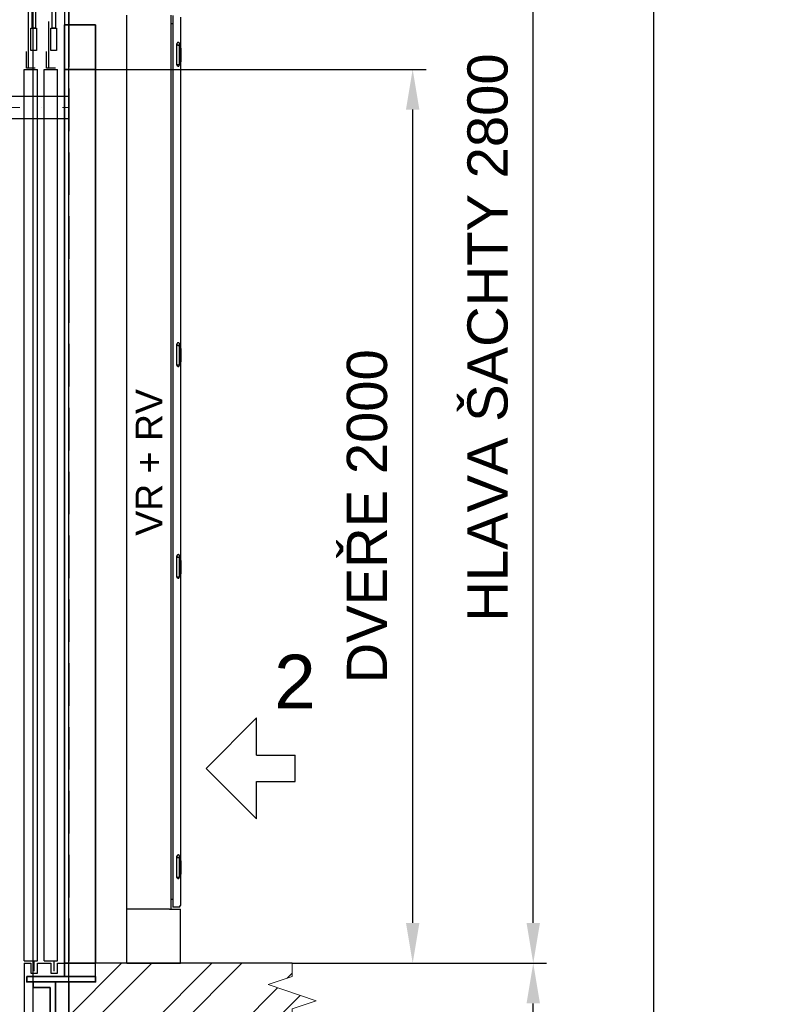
# Model space of a CAD drawing. Header units: millimetres. Extents: x 132157 to 155303, y 33763 to 45643.
# Tile 66 of 256: x 141313 to 142443, y 38688 to 40157. Entities that reach past the tile are written whole.
import ezdxf

# ---------------------------------------------------------------- set-up
doc = ezdxf.new("R2010")
doc.units = ezdxf.units.MM
doc.header["$LTSCALE"] = 20
doc.header["$PDMODE"] = 35
doc.header["$PDSIZE"] = 10
doc.linetypes.add('ČERCHOVANÁ2', pattern=[12.7, 6.35, -3.175, 0, -3.175])
doc.linetypes.add('ČÁRKOVANÁ2', pattern=[9.525, 6.35, -3.175])
for name, color, linetype in [('KABINA', 5, 'Continuous'), ('KOTY', 7, 'Continuous'), ('POPISKY', 6, 'Continuous'), ('PROTIVÁHA', 30, 'Continuous'), ('PŘEJEZD', 7, 'ČÁRKOVANÁ2'), ('ZDI', 3, 'Continuous')]:
    doc.layers.add(name, color=color, linetype=linetype)
for name, color, linetype, lineweight in [('OSY', 1, 'ČERCHOVANÁ2', 9), ('RÁM', 4, 'Continuous', 35), ('SLABA', 7, 'Continuous', 9), ('ŠRAFY', 7, 'Continuous', 9)]:
    doc.layers.add(name, color=color, linetype=linetype, lineweight=lineweight)
doc.styles.add('MSPR_TXT', font='arial.ttf')
doc.styles.get("Standard").update_dxf_attribs({"font": 'arial.ttf'})
doc.dimstyles.get("Standard").update_dxf_attribs({"dimscale": 20, "dimtxt": 3, "dimasz": 3, "dimexe": 1, "dimexo": 0, "dimgap": 1.5, "dimtad": 1, "dimdsep": 46, "dimtxsty": 'Standard', "dimcen": 0, "dimdle": 1, "dimclrd": 256, "dimclre": 256, "dimclrt": 256, "dimaunit": 1, "dimadec": 0, "dimazin": 0, "dimtfac": 0.6, "dimtmove": 0, "dimatfit": 3, "dimfxl": 0, "dimtolj": 1, "dimarcsym": 0})

# ---------------------------------------------------------------- blocks, each defined once
blk = doc.blocks.new('*D518')
at = {"layer": 'Defpoints', "color": 0, "ltscale": 0.5}
for p in [(141426.5, 40082.6), (141899.8, 40082.6), (141719.8, 38749.3)]:
    blk.add_point(p, dxfattribs=at)
at = {"layer": 'KOTY', "lineweight": -2, "ltscale": 0.5}
for p, q in [((141426.5, 40082.6), (141919.8, 40082.6)), ((141899.8, 38809.3), (141899.8, 40022.6)), ((141719.8, 38749.3), (141919.8, 38749.3))]:
    blk.add_line(p, q, dxfattribs=at)
at = {"layer": 'KOTY', "ltscale": 0.5}
for points in [[(141889.8, 40022.6), (141909.8, 40022.6), (141899.8, 40082.6)], [(141889.8, 38809.3), (141909.8, 38809.3), (141899.8, 38749.3)]]:
    blk.add_solid(points, dxfattribs=at)
at = {"layer": 'KOTY', "ltscale": 0.5, "insert": (141831.9, 39415.9), "char_height": 60, "attachment_point": 5, "rotation": 90}
blk.add_mtext('\\A1;DVEŘE 2000', dxfattribs=at)
blk = doc.blocks.new('*D594')
at = {"layer": 'Defpoints', "color": 0, "ltscale": 0.5}
for p in [(141719.8, 38749.3), (142079.8, 38749.3), (141719.8, 35009.3)]:
    blk.add_point(p, dxfattribs=at)
at = {"layer": 'KOTY', "lineweight": -2, "ltscale": 0.5}
for p, q in [((141719.8, 38749.3), (142099.8, 38749.3)), ((142079.8, 35069.3), (142079.8, 38689.3)), ((141719.8, 35009.3), (142099.8, 35009.3))]:
    blk.add_line(p, q, dxfattribs=at)
at = {"layer": 'KOTY', "ltscale": 0.5}
for points in [[(142069.8, 38689.3), (142089.8, 38689.3), (142079.8, 38749.3)], [(142069.8, 35069.3), (142089.8, 35069.3), (142079.8, 35009.3)]]:
    blk.add_solid(points, dxfattribs=at)
at = {"layer": 'KOTY', "ltscale": 0.5, "insert": (142019.2, 36879.3), "char_height": 60, "attachment_point": 5, "rotation": 90}
blk.add_mtext('\\A1;ZDVIH 5610', dxfattribs=at)
blk = doc.blocks.new('*D519')
at = {"layer": 'Defpoints', "color": 0, "ltscale": 0.5}
for p in [(141582.7, 40615.9), (142079.8, 40615.9), (141719.8, 38749.3)]:
    blk.add_point(p, dxfattribs=at)
at = {"layer": 'KOTY', "lineweight": -2, "ltscale": 0.5}
for p, q in [((141582.7, 40615.9), (142099.8, 40615.9)), ((142079.8, 38809.3), (142079.8, 40555.9)), ((141719.8, 38749.3), (142099.8, 38749.3))]:
    blk.add_line(p, q, dxfattribs=at)
at = {"layer": 'KOTY', "ltscale": 0.5}
for points in [[(142069.8, 40555.9), (142089.8, 40555.9), (142079.8, 40615.9)], [(142069.8, 38809.3), (142089.8, 38809.3), (142079.8, 38749.3)]]:
    blk.add_solid(points, dxfattribs=at)
at = {"layer": 'KOTY', "ltscale": 0.5, "insert": (142011.9, 39682.6), "char_height": 60, "attachment_point": 5, "rotation": 90}
blk.add_mtext('\\A1;HLAVA ŠACHTY 2800', dxfattribs=at)
blk = doc.blocks.new('*D520')
at = {"layer": 'Defpoints', "color": 0, "ltscale": 0.5}
for p in [(141487.1, 40615.9), (142259.8, 40615.9), (141386.5, 34309.3)]:
    blk.add_point(p, dxfattribs=at)
at = {"layer": 'KOTY', "lineweight": -2, "ltscale": 0.5}
for p, q in [((141487.1, 40615.9), (142279.8, 40615.9)), ((142259.8, 34369.3), (142259.8, 40555.9)), ((141386.5, 34309.3), (142279.8, 34309.3))]:
    blk.add_line(p, q, dxfattribs=at)
at = {"layer": 'KOTY', "ltscale": 0.5}
for points in [[(142249.8, 40555.9), (142269.8, 40555.9), (142259.8, 40615.9)], [(142249.8, 34369.3), (142269.8, 34369.3), (142259.8, 34309.3)]]:
    blk.add_solid(points, dxfattribs=at)
at = {"layer": 'KOTY', "ltscale": 0.5, "insert": (142191.8, 37462.6), "char_height": 60, "attachment_point": 5, "rotation": 90}
blk.add_mtext('\\A1;CELKOVÁ VÝŠKA ŠACHTY 9460', dxfattribs=at)
blk = doc.blocks.new('*D609')
at = {"layer": 'Defpoints', "color": 0, "ltscale": 0.5}
for p in [(142481.4, 39104.5), (143531.4, 39104.5), (143971.4, 36297.2)]:
    blk.add_point(p, dxfattribs=at)
at = {"layer": 'KOTY', "lineweight": -2, "ltscale": 0.5}
for p, q in [((143531.4, 39104.5), (142461.4, 39104.5)), ((142481.4, 36357.2), (142481.4, 39044.5)), ((143971.4, 36297.2), (142461.4, 36297.2))]:
    blk.add_line(p, q, dxfattribs=at)
at = {"layer": 'KOTY', "ltscale": 0.5}
for points in [[(142471.4, 39044.5), (142491.4, 39044.5), (142481.4, 39104.5)], [(142471.4, 36357.2), (142491.4, 36357.2), (142481.4, 36297.2)]]:
    blk.add_solid(points, dxfattribs=at)
at = {"layer": 'KOTY', "ltscale": 0.5, "insert": (142413.3, 37700.9), "char_height": 60, "attachment_point": 5, "rotation": 90}
blk.add_mtext('\\A1;PROTIVÁHA 2807', dxfattribs=at)
blk = doc.blocks.new('*U220')
at = {"layer": 'OSY', "ltscale": 0.5}
blk.add_line((-576.7, 0), (576.7, 0), dxfattribs=at)
at = {"layer": 'PROTIVÁHA', "ltscale": 0.5}
for p, q in [((-576.7, 16.7), (576.7, 16.7)), ((-576.7, -16.7), (576.7, -16.7))]:
    blk.add_line(p, q, dxfattribs=at)

msp = doc.modelspace()

# ---------------------------------------------------------------- hatches: boundary and pattern name
at = {"layer": 'ŠRAFY', "ltscale": 0.5}
h = msp.add_hatch(dxfattribs=at)
h.set_pattern_fill('ANSI32', color=256, scale=10)
h.set_pattern_definition([(45, (65234.76, 32025.82), (-67.35192, 67.35192), []), (45, (65279.66, 32025.82), (-67.35192, 67.35192), [])])
h.paths.add_polyline_path([(141553.1698, 38615.9255), (141719.8365, 38615.9255), (141719.8365, 38681.1793), (141755.7872, 38693.2447), (141683.8857, 38717.3754), (141719.8365, 38729.4408), (141719.8365, 38749.2588), (141426.5031, 38749.2588), (141426.5031, 38721.2587), (141386.5031, 38721.2587), (141386.5031, 38506.5885), (141386.5031, 38292.5917), (141553.1698, 38292.5917)])

# ---------------------------------------------------------------- linework, layer by layer
at = {"layer": 'KABINA', "flags": 128}
for points in [[(141379.8365, 40259.2584), (141379.8365, 40149.2584)], [(141326.5031, 40085.9242), (141326.5031, 40212.5917)], [(141336.8881, 40177.5917), (141336.8881, 40144.2584), (141331.8881, 40144.2584), (141331.8881, 40177.5917), (141336.8881, 40177.5917)], [(141366.8864, 40177.5917), (141366.8864, 40144.2584), (141361.8864, 40144.2584), (141361.8864, 40177.5917), (141366.8864, 40177.5917)], [(141356.5015, 40085.9242), (141356.5015, 40154.2584)], [(141336.5031, 40084.2584), (141323.1698, 40084.2584), (141323.1698, 40109.2584)], [(141366.5015, 40084.2584), (141353.1682, 40084.2584), (141353.1682, 40109.2584)], [(141319.8365, 38752.5921), (141339.8365, 38752.5921)], [(141319.8365, 38749.2588), (141319.8365, 38569.2588), (141336.5031, 38552.5921)], [(141319.8365, 38749.2588), (141329.8365, 38749.2588), (141329.8365, 38734.2588), (141339.8365, 38734.2588), (141339.8365, 38749.2588), (141359.8365, 38749.2588), (141359.8365, 38734.2588), (141369.8365, 38734.2588), (141369.8365, 38749.2588), (141379.8365, 38749.2588)], [(141334.8365, 38737.5921), (141334.8365, 38752.5921)], [(141349.8381, 38752.5921), (141369.8365, 38752.5921)], [(141364.8365, 38737.5921), (141364.8365, 38752.5921)]]:
    msp.add_lwpolyline(points, dxfattribs=at)
at = {"layer": 'KOTY', "flags": 128}
for points in [[(141338.1698, 40144.2567), (141338.1698, 40110.9234), (141329.8365, 40110.9234), (141329.8365, 40144.2567), (141338.1698, 40144.2567)], [(141368.1682, 40144.2567), (141368.1682, 40110.9234), (141359.8348, 40110.9234), (141359.8348, 40144.2567), (141368.1682, 40144.2567)], [(141319.8365, 39927.9272), (141319.8365, 40082.5917)], [(141319.8365, 40082.5917), (141339.8381, 40082.5917)], [(141339.8365, 39927.9272), (141339.8381, 40082.5917)], [(141349.8365, 39927.9272), (141349.8381, 40082.5917)], [(141349.8381, 40082.5917), (141369.8365, 40082.5917)], [(141369.8365, 39927.9272), (141369.8365, 40082.5917)], [(141319.8365, 38752.5921), (141319.8365, 39927.9272)], [(141339.8365, 38752.5921), (141339.8365, 39927.9272)], [(141349.8381, 38752.5921), (141349.8365, 39927.9272)], [(141369.8365, 38752.5921), (141369.8365, 39927.9272)]]:
    msp.add_lwpolyline(points, dxfattribs=at)
at = {"layer": 'POPISKY', "ltscale": 0.5}
for p, q in [((141473.1698, 38749.2588), (141473.1698, 40163.4255)), ((141539.5031, 38830.0921), (141539.5031, 40163.4255)), ((141541.8365, 40163.0588), (141541.8365, 38833.8921)), ((141553.1698, 40160.5655), (141553.1698, 38835.5521)), ((141541.8365, 40150.6655), (141539.5031, 40150.6655)), ((141547.8365, 40089.7682), (141547.8365, 40120.7921)), ((141551.8365, 40089.7682), (141551.8365, 40120.7921)), ((141553.1698, 40114.1255), (141554.1698, 40114.1255)), ((141554.1698, 40094.1255), (141554.1698, 40114.1255)), ((141549.1698, 40087.4588), (141547.8365, 40089.7682)), ((141547.8365, 40089.7682), (141551.8365, 40089.7682)), ((141549.1698, 40087.4588), (141550.5031, 40087.4588)), ((141550.5031, 40087.4588), (141551.8364, 40089.7682)), ((141553.1698, 40094.1255), (141554.1698, 40094.1255)), ((141547.8365, 39641.7682), (141547.8365, 39672.7921)), ((141551.8365, 39641.7682), (141551.8365, 39672.7921)), ((141553.1698, 39666.1255), (141554.1698, 39666.1255)), ((141554.1698, 39646.1255), (141554.1698, 39666.1255)), ((141553.1698, 39646.1255), (141554.1698, 39646.1255)), ((141549.1698, 39639.4588), (141547.8365, 39641.7682)), ((141547.8365, 39641.7682), (141551.8365, 39641.7682)), ((141549.1698, 39639.4588), (141550.5031, 39639.4588)), ((141550.5031, 39639.4588), (141551.8364, 39641.7682)), ((141547.8365, 39325.7682), (141547.8365, 39356.7921)), ((141551.8365, 39325.7682), (141551.8365, 39356.7921)), ((141553.1698, 39350.1255), (141554.1698, 39350.1255)), ((141554.1698, 39330.1255), (141554.1698, 39350.1255)), ((141547.8365, 39325.7682), (141551.8365, 39325.7682)), ((141549.1698, 39323.4588), (141547.8365, 39325.7682)), ((141549.1698, 39323.4588), (141550.5031, 39323.4588)), ((141550.5031, 39323.4588), (141551.8364, 39325.7682)), ((141553.1698, 39330.1255), (141554.1698, 39330.1255)), ((141547.8365, 38877.7682), (141547.8365, 38908.7921)), ((141551.8365, 38877.7682), (141551.8365, 38908.7921)), ((141553.1698, 38902.1255), (141554.1698, 38902.1255)), ((141554.1698, 38882.1255), (141554.1698, 38902.1255)), ((141553.1698, 38882.1255), (141554.1698, 38882.1255)), ((141547.8365, 38877.7682), (141551.8365, 38877.7682)), ((141549.1698, 38875.4588), (141547.8365, 38877.7682)), ((141549.1698, 38875.4588), (141550.5031, 38875.4588)), ((141550.5031, 38875.4588), (141551.8364, 38877.7682)), ((141541.8365, 38844.2588), (141539.5031, 38844.2588)), ((141537.0098, 38830.0921), (141473.1698, 38830.0921)), ((141537.0098, 38830.0921), (141553.1698, 38830.0921)), ((141541.8365, 38833.8921), (141541.8365, 38833.0588)), ((141550.6765, 38833.0588), (141541.8365, 38833.0588)), ((141553.1698, 38749.2588), (141553.1698, 38830.0921)), ((141473.1698, 38749.2588), (141553.1698, 38749.2588))]:
    msp.add_line(p, q, dxfattribs=at)
at = {"layer": 'POPISKY'}
for p, q in [((141591.7078, 39039.936), (141666.8973, 39115.1254)), ((141666.8973, 39059.4638), (141666.8973, 39115.1294)), ((141666.8973, 39059.4638), (141724.5599, 39059.4608)), ((141724.5599, 39020.4121), (141724.5599, 39059.4608)), ((141591.7078, 39039.936), (141666.8973, 38964.7466)), ((141666.8973, 38964.7466), (141666.8973, 39020.4121)), ((141666.8973, 39020.4121), (141724.5599, 39020.4121))]:
    msp.add_line(p, q, dxfattribs=at)
at = {"layer": 'POPISKY', "ltscale": 0.5}
msp.add_arc((141550.6765, 38835.5521), 2.4933, 270, 0, dxfattribs=at)
for points in [[(141549.8365, 40122.724), (141549.6872, 40122.724), (141549.3883, 40122.6916), (141548.9626, 40122.5479), (141548.5803, 40122.3163), (141548.2607, 40122.0081), (141548.0199, 40121.6386), (141547.8703, 40121.2264), (141547.8196, 40120.7921), (141547.8703, 40120.3579), (141548.0199, 40119.9456), (141548.2607, 40119.5762), (141548.5803, 40119.268), (141548.9626, 40119.0364), (141549.3883, 40118.8927), (141549.6872, 40118.8603), (141549.8365, 40118.8603)], [(141549.8365, 40118.8603), (141549.9857, 40118.8603), (141550.2847, 40118.8927), (141550.7103, 40119.0364), (141551.0926, 40119.268), (141551.4122, 40119.5762), (141551.653, 40119.9456), (141551.8026, 40120.3579), (141551.8534, 40120.7921), (141551.8026, 40121.2264), (141551.653, 40121.6386), (141551.4122, 40122.0081), (141551.0926, 40122.3163), (141550.7103, 40122.5479), (141550.2847, 40122.6916), (141549.9857, 40122.724), (141549.8365, 40122.724)], [(141549.8365, 39674.724), (141549.6872, 39674.724), (141549.3883, 39674.6916), (141548.9626, 39674.5479), (141548.5803, 39674.3163), (141548.2607, 39674.0081), (141548.0199, 39673.6386), (141547.8703, 39673.2264), (141547.8196, 39672.7921), (141547.8703, 39672.3579), (141548.0199, 39671.9456), (141548.2607, 39671.5762), (141548.5803, 39671.268), (141548.9626, 39671.0364), (141549.3883, 39670.8927), (141549.6872, 39670.8603), (141549.8365, 39670.8603)], [(141549.8365, 39670.8603), (141549.9857, 39670.8603), (141550.2847, 39670.8927), (141550.7103, 39671.0364), (141551.0926, 39671.268), (141551.4122, 39671.5762), (141551.653, 39671.9456), (141551.8026, 39672.3579), (141551.8534, 39672.7921), (141551.8026, 39673.2264), (141551.653, 39673.6386), (141551.4122, 39674.0081), (141551.0926, 39674.3163), (141550.7103, 39674.5479), (141550.2847, 39674.6916), (141549.9857, 39674.724), (141549.8365, 39674.724)], [(141549.8365, 39358.724), (141549.6872, 39358.724), (141549.3883, 39358.6916), (141548.9626, 39358.5479), (141548.5803, 39358.3163), (141548.2607, 39358.0081), (141548.0199, 39357.6386), (141547.8703, 39357.2264), (141547.8196, 39356.7921), (141547.8703, 39356.3579), (141548.0199, 39355.9456), (141548.2607, 39355.5762), (141548.5803, 39355.268), (141548.9626, 39355.0364), (141549.3883, 39354.8927), (141549.6872, 39354.8603), (141549.8365, 39354.8603)], [(141549.8365, 39354.8603), (141549.9857, 39354.8603), (141550.2847, 39354.8927), (141550.7103, 39355.0364), (141551.0926, 39355.268), (141551.4122, 39355.5762), (141551.653, 39355.9456), (141551.8026, 39356.3579), (141551.8534, 39356.7921), (141551.8026, 39357.2264), (141551.653, 39357.6386), (141551.4122, 39358.0081), (141551.0926, 39358.3163), (141550.7103, 39358.5479), (141550.2847, 39358.6916), (141549.9857, 39358.724), (141549.8365, 39358.724)], [(141549.8365, 38910.724), (141549.6872, 38910.724), (141549.3883, 38910.6916), (141548.9626, 38910.5479), (141548.5803, 38910.3163), (141548.2607, 38910.0081), (141548.0199, 38909.6386), (141547.8703, 38909.2264), (141547.8196, 38908.7921), (141547.8703, 38908.3579), (141548.0199, 38907.9456), (141548.2607, 38907.5762), (141548.5803, 38907.268), (141548.9626, 38907.0364), (141549.3883, 38906.8927), (141549.6872, 38906.8603), (141549.8365, 38906.8603)], [(141549.8365, 38906.8603), (141549.9857, 38906.8603), (141550.2847, 38906.8927), (141550.7103, 38907.0364), (141551.0926, 38907.268), (141551.4122, 38907.5762), (141551.653, 38907.9456), (141551.8026, 38908.3579), (141551.8534, 38908.7921), (141551.8026, 38909.2264), (141551.653, 38909.6386), (141551.4122, 38910.0081), (141551.0926, 38910.3163), (141550.7103, 38910.5479), (141550.2847, 38910.6916), (141549.9857, 38910.724), (141549.8365, 38910.724)]]:
    msp.add_open_spline(points, degree=3, knots=[0, 0, 0, 0, 0.072630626, 0.145025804, 0.216994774, 0.288428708, 0.35932357, 0.429783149, 0.5, 0.570216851, 0.64067643, 0.711571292, 0.783005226, 0.854974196, 0.927369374, 1, 1, 1, 1], dxfattribs=at)
at = {"layer": 'PROTIVÁHA', "ltscale": 0.5}
for p, q in [((141333.1732, 34309.2588), (141333.1732, 40699.2588)), ((141386.5031, 34309.2588), (141386.5031, 40699.2588))]:
    msp.add_line(p, q, dxfattribs=at)
at = {"layer": 'PŘEJEZD', "ltscale": 0.5}
msp.add_line((141386.5031, 40149.2584), (141386.5031, 38721.2587), dxfattribs=at)
at = {"layer": 'RÁM'}
for p, q in [((141426.5031, 40149.2584), (141379.8365, 40149.2584)), ((141426.5031, 38749.2588), (141426.5031, 40149.2584)), ((141333.1698, 38721.2587), (141333.1698, 38713.2587)), ((141333.1698, 38721.2587), (141366.5031, 38721.2587)), ((141366.5031, 38721.2587), (141366.5031, 38587.9254)), ((141333.1698, 38713.2587), (141358.5031, 38713.2587)), ((141358.5031, 38587.9254), (141358.5031, 38713.2587))]:
    msp.add_line(p, q, dxfattribs=at)
at = {"layer": 'RÁM', "flags": 128}
for points in [[(141426.5031, 40082.5909), (141379.8365, 40082.5909), (141379.8365, 40149.2584)], [(141379.8365, 40082.5909), (141379.8365, 39927.9272)], [(141379.8365, 39927.9272), (141379.8365, 38729.2588)], [(141379.8365, 38749.2588), (141426.5031, 38749.2588)], [(141426.5031, 38729.2588), (141426.5031, 38721.2587), (141323.8365, 38721.2587), (141323.8365, 38729.2588)], [(141323.8365, 38729.2588), (141426.5031, 38729.2588)]]:
    msp.add_lwpolyline(points, dxfattribs=at)
at = {"layer": 'SLABA', "ltscale": 0.5}
msp.add_lwpolyline([(141719.8365, 38749.2588), (141719.8365, 38729.4408), (141683.8857, 38717.3754), (141755.7872, 38693.2447), (141719.8365, 38681.1793), (141719.8365, 38615.9255)], dxfattribs=at)
msp.add_lwpolyline([(141719.8365, 38749.2588), (141719.8365, 38729.4408), (141683.8857, 38717.3754), (141755.7872, 38693.2447), (141719.8365, 38681.1793), (141719.8365, 38615.9255)], dxfattribs=at)
at = {"layer": 'ZDI', "ltscale": 0.5}
for p, q in [((141386.5031, 41017.9255), (141386.5031, 40149.2584)), ((141426.5031, 38721.2587), (141426.5031, 38749.2588)), ((141426.5031, 38721.2587), (141426.5031, 38749.2588)), ((141386.5031, 38721.2587), (141386.5031, 38279.2584)), ((141386.5031, 38721.2587), (141426.5031, 38721.2587)), ((141386.5031, 38721.2587), (141386.5031, 38506.5885)), ((141386.5031, 38721.2587), (141426.5031, 38721.2587))]:
    msp.add_line(p, q, dxfattribs=at)
at = {"layer": 'ZDI', "linetype": 'Continuous', "ltscale": 0.5}
msp.add_line((141719.8365, 38749.2588), (141426.5031, 38749.2588), dxfattribs=at)
msp.add_line((141719.8365, 38749.2588), (141426.5031, 38749.2588), dxfattribs=at)

# ---------------------------------------------------------------- block references
at = {"layer": 'OSY', "color": 0, "linetype": 'ByBlock', "lineweight": -2}
msp.add_blockref('*U220', (140809.8365, 40025.9255), dxfattribs=at)

# ---------------------------------------------------------------- texts
at = {"layer": 'POPISKY', "ltscale": 0.5, "insert": (141506.3365, 39496.3421), "char_height": 40, "width": 1332.5, "attachment_point": 5, "rotation": 90, "style": 'MSPR_TXT'}
msp.add_mtext('VR + RV', dxfattribs=at)
at = {"layer": 'POPISKY', "ltscale": 0.5, "insert": (141693.0073, 39209.4518), "char_height": 80, "width": 82.58191, "attachment_point": 1, "style": 'MSPR_TXT'}
msp.add_mtext('{\\C6;2}', dxfattribs=at)

# ---------------------------------------------------------------- dimensions: what is measured, and where the dimension line sits
at = {"layer": 'KOTY', "ltscale": 0.5}
for base, p1, p2, text, override, picture, middle in [((142259.8365, 40615.9255), (141386.5031, 34309.2588), (141487.1008, 40615.9255), 'CELKOVÁ VÝŠKA ŠACHTY <>', {"dimlfac": 1.5}, '*D520', (142191.7532, 37462.5921)), ((142079.8365, 40615.9255), (141719.8365, 38749.2588), (141582.7026, 40615.9255), 'HLAVA ŠACHTY <>', {"dimlfac": 1.5}, '*D519', (142011.876, 39682.5921)), ((141899.8365, 40082.5909), (141719.8365, 38749.2588), (141426.5031, 40082.5909), 'DVEŘE <>', {"dimlfac": 1.5}, '*D518', (141831.876, 39415.9248)), ((142481.367, 39104.5139), (143971.367, 36297.2088), (143531.367, 39104.5139), 'PROTIVÁHA <>', {"dimrnd": 1}, '*D609', (142413.2838, 37700.8614)), ((142079.8365, 38749.2588), (141719.8365, 35009.2588), (141719.8365, 38749.2588), 'ZDVIH <>', {"dimlfac": 1.5}, '*D594', (142019.2021, 36879.2588))]:
    dim = msp.add_linear_dim(base=base, p1=p1, p2=p2, angle=90, text=text, dimstyle='Standard', override=override, dxfattribs=at)
    dim.commit()
    dim.dimension.update_dxf_attribs({"geometry": picture, "text_midpoint": middle})

doc.saveas('drawing.dxf')
